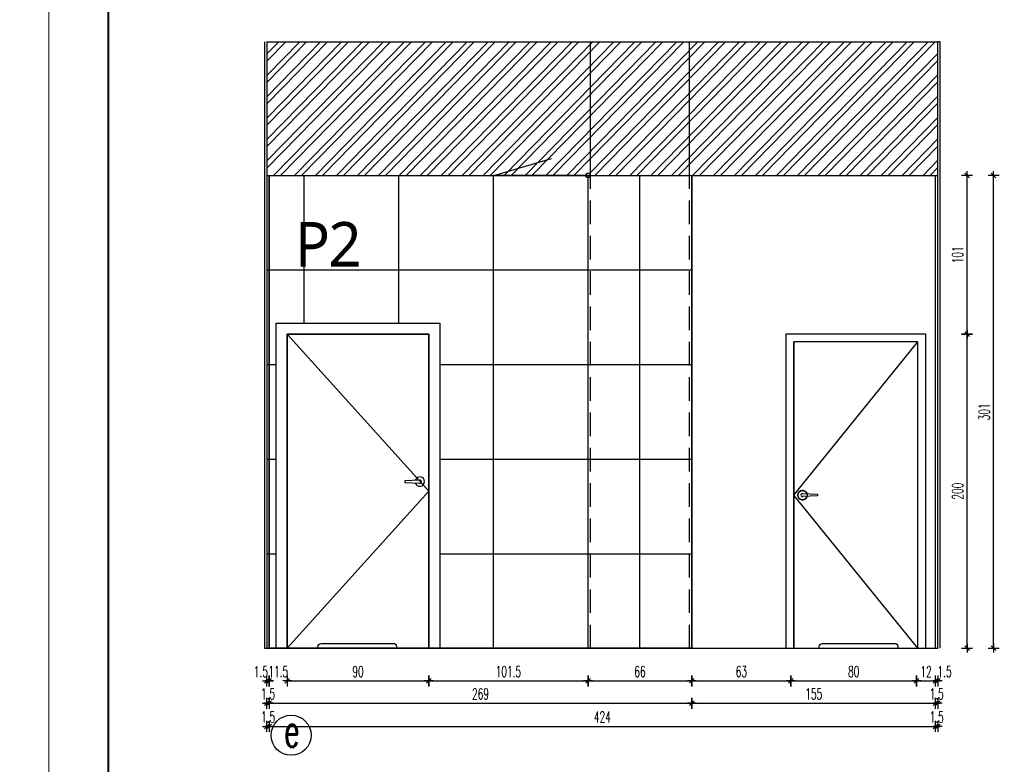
# Model space of a CAD drawing. Header units: centimetres. Extents: x -15121 to 30567, y -60641 to 0.
# Tile 61 of 256: x 5904 to 6531, y -27024 to -26550. Entities that reach past the tile are written whole.
import ezdxf

# ---------------------------------------------------------------- set-up
doc = ezdxf.new("R2010")
doc.units = ezdxf.units.CM
doc.header["$LTSCALE"] = 60
doc.linetypes.add('( Dashed )', pattern=[0.75, 0.5, -0.25])
doc.layers.add('A Obramowanie', color=7, linetype='Continuous', lineweight=15, plot=False)
doc.layers.add('A Ramka', color=5, linetype='Continuous', lineweight=40)
for name, color, linetype in [('AIKA oznaczenia okładzin', 5, 'Continuous'), ('AIKA oznaczenia widoków', 30, 'Continuous'), ('AIKA powierzchnie', 6, 'Continuous'), ('AIKA sufity podwieszane', 8, 'Continuous'), ('AIKA TYNK', 5, 'Continuous'), ('AIKA widoki wymiarowanie', 7, 'Continuous'), ('AIKA widokowe', 7, 'Continuous'), ('AIKA ŚCIANA', 8, 'Continuous')]:
    doc.layers.add(name, color=color, linetype=linetype)
doc.styles.add('RomanS', font='romans.shx')
doc.styles.add('SŁAWKA', font='simplex.shx', dxfattribs={"height": 12.5})
doc.styles.add('wymiar', font='txt.shx', dxfattribs={"width": 0.6})
doc.dimstyles.new('Dwudziestka', dxfattribs={"dimtxt": 7, "dimasz": 0.7, "dimexe": 5, "dimexo": 0, "dimgap": 2.5, "dimtad": 1, "dimtoh": 1, "dimdec": 3, "dimrnd": 0.5, "dimdsep": 46, "dimtxsty": 'wymiar', "dimblk": 'znacznik', "dimcen": 0, "dimdle": 5, "dimse1": 1, "dimse2": 1, "dimclrd": 256, "dimclre": 256, "dimclrt": 256, "dimadec": 0, "dimazin": 0, "dimtfac": 0.4, "dimtdec": 3, "dimtix": 1, "dimtofl": 0, "dimtmove": 2, "dimatfit": 3, "dimldrblk": 'znacznik', "dimfxl": 1, "dimtolj": 1, "dimarcsym": 0})

# ---------------------------------------------------------------- blocks, each defined once
blk = doc.blocks.new('znacznik')
at = {"color": 0}
for points in [[(-4, 0), (4, 0)], [(0, -5), (0, 5)]]:
    blk.add_lwpolyline(points, dxfattribs=at)
at = {"color": 1}
blk.add_lwpolyline([(-2.12, -2.12), (2.12, 2.12)], dxfattribs=at)
blk = doc.blocks.new('*D6062')
at = {"layer": 'AIKA widoki wymiarowanie', "lineweight": -2, "transparency": 16777216}
for p, q in [((6060.8, -26971.37), (6060.1, -26971.37)), ((6063.66, -26971.37), (6064.36, -26971.37))]:
    blk.add_line(p, q, dxfattribs=at)
at = {"layer": 'Defpoints', "color": 0, "transparency": 16777216}
for p in [(6061.5, -26950.53), (6062.96, -26950.53), (6062.96, -26971.37)]:
    blk.add_point(p, dxfattribs=at)
at = {"layer": 'AIKA widoki wymiarowanie', "lineweight": -2, "transparency": 16777216, "xscale": 0.7, "yscale": 0.7, "zscale": 0.7}
blk.add_blockref('znacznik', (6061.5, -26971.37), dxfattribs=at)
at = {"layer": 'AIKA widoki wymiarowanie', "lineweight": -2, "transparency": 16777216, "xscale": 0.7, "yscale": 0.7, "zscale": 0.7, "rotation": 180}
blk.add_blockref('znacznik', (6062.96, -26971.37), dxfattribs=at)
at = {"layer": 'AIKA widoki wymiarowanie', "transparency": 16777216, "insert": (6057.63, -26965.37), "char_height": 7, "attachment_point": 5, "style": 'wymiar'}
blk.add_mtext('\\A1;1.5', dxfattribs=at)
blk = doc.blocks.new('*D6063')
at = {"layer": 'AIKA widoki wymiarowanie', "lineweight": -2, "transparency": 16777216}
for p, q in [((6062.26, -26971.37), (6061.56, -26971.37)), ((6075.16, -26971.37), (6075.86, -26971.37))]:
    blk.add_line(p, q, dxfattribs=at)
at = {"layer": 'Defpoints', "color": 0, "transparency": 16777216}
for p in [(6062.96, -26950.53), (6074.46, -26950.53), (6074.46, -26971.37)]:
    blk.add_point(p, dxfattribs=at)
at = {"layer": 'AIKA widoki wymiarowanie', "lineweight": -2, "transparency": 16777216, "xscale": 0.7, "yscale": 0.7, "zscale": 0.7}
blk.add_blockref('znacznik', (6062.96, -26971.37), dxfattribs=at)
at = {"layer": 'AIKA widoki wymiarowanie', "lineweight": -2, "transparency": 16777216, "xscale": 0.7, "yscale": 0.7, "zscale": 0.7, "rotation": 180}
blk.add_blockref('znacznik', (6074.46, -26971.37), dxfattribs=at)
at = {"layer": 'AIKA widoki wymiarowanie', "transparency": 16777216, "insert": (6068.71, -26965.37), "char_height": 7, "attachment_point": 5, "style": 'wymiar'}
blk.add_mtext('\\A1;11.5', dxfattribs=at)
blk = doc.blocks.new('*D6064')
at = {"layer": 'AIKA widoki wymiarowanie', "lineweight": -2, "transparency": 16777216}
blk.add_line((6075.16, -26971.37), (6163.76, -26971.37), dxfattribs=at)
at = {"layer": 'Defpoints', "color": 0, "transparency": 16777216}
for p in [(6074.46, -26950.53), (6164.46, -26950.53), (6164.46, -26971.37)]:
    blk.add_point(p, dxfattribs=at)
at = {"layer": 'AIKA widoki wymiarowanie', "lineweight": -2, "transparency": 16777216, "xscale": 0.7, "yscale": 0.7, "zscale": 0.7, "rotation": 180}
blk.add_blockref('znacznik', (6074.46, -26971.37), dxfattribs=at)
at = {"layer": 'AIKA widoki wymiarowanie', "lineweight": -2, "transparency": 16777216, "xscale": 0.7, "yscale": 0.7, "zscale": 0.7}
blk.add_blockref('znacznik', (6164.46, -26971.37), dxfattribs=at)
at = {"layer": 'AIKA widoki wymiarowanie', "transparency": 16777216, "insert": (6119.46, -26965.37), "char_height": 7, "attachment_point": 5, "style": 'wymiar'}
blk.add_mtext('\\A1;90', dxfattribs=at)
blk = doc.blocks.new('*D6065')
at = {"layer": 'AIKA widoki wymiarowanie', "lineweight": -2, "transparency": 16777216}
blk.add_line((6165.16, -26971.37), (6265.15, -26971.37), dxfattribs=at)
at = {"layer": 'Defpoints', "color": 0, "transparency": 16777216}
for p in [(6164.46, -26950.53), (6265.85, -26950.53), (6265.85, -26971.37)]:
    blk.add_point(p, dxfattribs=at)
at = {"layer": 'AIKA widoki wymiarowanie', "lineweight": -2, "transparency": 16777216, "xscale": 0.7, "yscale": 0.7, "zscale": 0.7, "rotation": 180}
blk.add_blockref('znacznik', (6164.46, -26971.37), dxfattribs=at)
at = {"layer": 'AIKA widoki wymiarowanie', "lineweight": -2, "transparency": 16777216, "xscale": 0.7, "yscale": 0.7, "zscale": 0.7}
blk.add_blockref('znacznik', (6265.85, -26971.37), dxfattribs=at)
at = {"layer": 'AIKA widoki wymiarowanie', "transparency": 16777216, "insert": (6215.16, -26965.37), "char_height": 7, "attachment_point": 5, "style": 'wymiar'}
blk.add_mtext('\\A1;101.5', dxfattribs=at)
blk = doc.blocks.new('*D6066')
at = {"layer": 'AIKA widoki wymiarowanie', "lineweight": -2, "transparency": 16777216}
blk.add_line((6266.55, -26971.37), (6331.26, -26971.37), dxfattribs=at)
at = {"layer": 'Defpoints', "color": 0, "transparency": 16777216}
for p in [(6265.85, -26950.53), (6331.96, -26950.53), (6331.96, -26971.37)]:
    blk.add_point(p, dxfattribs=at)
at = {"layer": 'AIKA widoki wymiarowanie', "lineweight": -2, "transparency": 16777216, "xscale": 0.7, "yscale": 0.7, "zscale": 0.7, "rotation": 180}
blk.add_blockref('znacznik', (6265.85, -26971.37), dxfattribs=at)
at = {"layer": 'AIKA widoki wymiarowanie', "lineweight": -2, "transparency": 16777216, "xscale": 0.7, "yscale": 0.7, "zscale": 0.7}
blk.add_blockref('znacznik', (6331.96, -26971.37), dxfattribs=at)
at = {"layer": 'AIKA widoki wymiarowanie', "transparency": 16777216, "insert": (6298.91, -26965.37), "char_height": 7, "attachment_point": 5, "style": 'wymiar'}
blk.add_mtext('\\A1;66', dxfattribs=at)
blk = doc.blocks.new('*D6067')
at = {"layer": 'AIKA widoki wymiarowanie', "lineweight": -2, "transparency": 16777216}
blk.add_line((6332.66, -26971.37), (6394.26, -26971.37), dxfattribs=at)
at = {"layer": 'Defpoints', "color": 0, "transparency": 16777216}
for p in [(6394.96, -26935.53), (6331.96, -26950.53), (6394.96, -26971.37)]:
    blk.add_point(p, dxfattribs=at)
at = {"layer": 'AIKA widoki wymiarowanie', "lineweight": -2, "transparency": 16777216, "xscale": 0.7, "yscale": 0.7, "zscale": 0.7, "rotation": 180}
blk.add_blockref('znacznik', (6331.96, -26971.37), dxfattribs=at)
at = {"layer": 'AIKA widoki wymiarowanie', "lineweight": -2, "transparency": 16777216, "xscale": 0.7, "yscale": 0.7, "zscale": 0.7}
blk.add_blockref('znacznik', (6394.96, -26971.37), dxfattribs=at)
at = {"layer": 'AIKA widoki wymiarowanie', "transparency": 16777216, "insert": (6363.46, -26965.37), "char_height": 7, "attachment_point": 5, "style": 'wymiar'}
blk.add_mtext('\\A1;63', dxfattribs=at)
blk = doc.blocks.new('*D6068')
at = {"layer": 'AIKA widoki wymiarowanie', "lineweight": -2, "transparency": 16777216}
blk.add_line((6395.66, -26971.37), (6474.26, -26971.37), dxfattribs=at)
at = {"layer": 'Defpoints', "color": 0, "transparency": 16777216}
for p in [(6394.96, -26935.53), (6474.96, -26935.53), (6474.96, -26971.37)]:
    blk.add_point(p, dxfattribs=at)
at = {"layer": 'AIKA widoki wymiarowanie', "lineweight": -2, "transparency": 16777216, "xscale": 0.7, "yscale": 0.7, "zscale": 0.7, "rotation": 180}
blk.add_blockref('znacznik', (6394.96, -26971.37), dxfattribs=at)
at = {"layer": 'AIKA widoki wymiarowanie', "lineweight": -2, "transparency": 16777216, "xscale": 0.7, "yscale": 0.7, "zscale": 0.7}
blk.add_blockref('znacznik', (6474.96, -26971.37), dxfattribs=at)
at = {"layer": 'AIKA widoki wymiarowanie', "transparency": 16777216, "insert": (6434.96, -26965.37), "char_height": 7, "attachment_point": 5, "style": 'wymiar'}
blk.add_mtext('\\A1;80', dxfattribs=at)
blk = doc.blocks.new('*D6069')
at = {"layer": 'AIKA widoki wymiarowanie', "lineweight": -2, "transparency": 16777216}
blk.add_line((6475.66, -26971.37), (6486.26, -26971.37), dxfattribs=at)
at = {"layer": 'Defpoints', "color": 0, "transparency": 16777216}
for p in [(6474.96, -26935.53), (6486.96, -26935.53), (6486.96, -26971.37)]:
    blk.add_point(p, dxfattribs=at)
at = {"layer": 'AIKA widoki wymiarowanie', "lineweight": -2, "transparency": 16777216, "xscale": 0.7, "yscale": 0.7, "zscale": 0.7, "rotation": 180}
blk.add_blockref('znacznik', (6474.96, -26971.37), dxfattribs=at)
at = {"layer": 'AIKA widoki wymiarowanie', "lineweight": -2, "transparency": 16777216, "xscale": 0.7, "yscale": 0.7, "zscale": 0.7}
blk.add_blockref('znacznik', (6486.96, -26971.37), dxfattribs=at)
at = {"layer": 'AIKA widoki wymiarowanie', "transparency": 16777216, "insert": (6480.96, -26965.37), "char_height": 7, "attachment_point": 5, "style": 'wymiar'}
blk.add_mtext('\\A1;12', dxfattribs=at)
blk = doc.blocks.new('*D6070')
at = {"layer": 'AIKA widoki wymiarowanie', "lineweight": -2, "transparency": 16777216}
for p, q in [((6486.26, -26971.37), (6485.56, -26971.37)), ((6489.16, -26971.37), (6489.86, -26971.37))]:
    blk.add_line(p, q, dxfattribs=at)
at = {"layer": 'Defpoints', "color": 0, "transparency": 16777216}
for p in [(6486.96, -26935.53), (6488.46, -26950.53), (6488.46, -26971.37)]:
    blk.add_point(p, dxfattribs=at)
at = {"layer": 'AIKA widoki wymiarowanie', "lineweight": -2, "transparency": 16777216, "xscale": 0.7, "yscale": 0.7, "zscale": 0.7}
blk.add_blockref('znacznik', (6486.96, -26971.37), dxfattribs=at)
at = {"layer": 'AIKA widoki wymiarowanie', "lineweight": -2, "transparency": 16777216, "xscale": 0.7, "yscale": 0.7, "zscale": 0.7, "rotation": 180}
blk.add_blockref('znacznik', (6488.46, -26971.37), dxfattribs=at)
at = {"layer": 'AIKA widoki wymiarowanie', "transparency": 16777216, "insert": (6492.73, -26965.37), "char_height": 7, "attachment_point": 5, "style": 'wymiar'}
blk.add_mtext('\\A1;1.5', dxfattribs=at)
blk = doc.blocks.new('*D6071')
at = {"layer": 'AIKA widoki wymiarowanie', "lineweight": -2, "transparency": 16777216}
for p, q in [((6060.76, -26985.57), (6060.06, -26985.57)), ((6063.66, -26985.57), (6064.36, -26985.57))]:
    blk.add_line(p, q, dxfattribs=at)
at = {"layer": 'Defpoints', "color": 0, "transparency": 16777216}
for p in [(6061.46, -26950.53), (6062.96, -26950.53), (6062.96, -26985.57)]:
    blk.add_point(p, dxfattribs=at)
at = {"layer": 'AIKA widoki wymiarowanie', "lineweight": -2, "transparency": 16777216, "xscale": 0.7, "yscale": 0.7, "zscale": 0.7}
blk.add_blockref('znacznik', (6061.46, -26985.57), dxfattribs=at)
at = {"layer": 'AIKA widoki wymiarowanie', "lineweight": -2, "transparency": 16777216, "xscale": 0.7, "yscale": 0.7, "zscale": 0.7, "rotation": 180}
blk.add_blockref('znacznik', (6062.96, -26985.57), dxfattribs=at)
at = {"layer": 'AIKA widoki wymiarowanie', "transparency": 16777216, "insert": (6062.21, -26979.57), "char_height": 7, "attachment_point": 5, "style": 'wymiar'}
blk.add_mtext('\\A1;1.5', dxfattribs=at)
blk = doc.blocks.new('*D6072')
at = {"layer": 'AIKA widoki wymiarowanie', "lineweight": -2, "transparency": 16777216}
blk.add_line((6063.66, -26985.57), (6331.26, -26985.57), dxfattribs=at)
at = {"layer": 'Defpoints', "color": 0, "transparency": 16777216}
for p in [(6062.96, -26950.53), (6331.96, -26950.53), (6331.96, -26985.57)]:
    blk.add_point(p, dxfattribs=at)
at = {"layer": 'AIKA widoki wymiarowanie', "lineweight": -2, "transparency": 16777216, "xscale": 0.7, "yscale": 0.7, "zscale": 0.7, "rotation": 180}
blk.add_blockref('znacznik', (6062.96, -26985.57), dxfattribs=at)
at = {"layer": 'AIKA widoki wymiarowanie', "lineweight": -2, "transparency": 16777216, "xscale": 0.7, "yscale": 0.7, "zscale": 0.7}
blk.add_blockref('znacznik', (6331.96, -26985.57), dxfattribs=at)
at = {"layer": 'AIKA widoki wymiarowanie', "transparency": 16777216, "insert": (6197.46, -26979.57), "char_height": 7, "attachment_point": 5, "style": 'wymiar'}
blk.add_mtext('\\A1;269', dxfattribs=at)
blk = doc.blocks.new('*D6073')
at = {"layer": 'AIKA widoki wymiarowanie', "lineweight": -2, "transparency": 16777216}
blk.add_line((6332.66, -26985.57), (6486.26, -26985.57), dxfattribs=at)
at = {"layer": 'Defpoints', "color": 0, "transparency": 16777216}
for p in [(6331.96, -26950.53), (6486.96, -26950.53), (6486.96, -26985.57)]:
    blk.add_point(p, dxfattribs=at)
at = {"layer": 'AIKA widoki wymiarowanie', "lineweight": -2, "transparency": 16777216, "xscale": 0.7, "yscale": 0.7, "zscale": 0.7, "rotation": 180}
blk.add_blockref('znacznik', (6331.96, -26985.57), dxfattribs=at)
at = {"layer": 'AIKA widoki wymiarowanie', "lineweight": -2, "transparency": 16777216, "xscale": 0.7, "yscale": 0.7, "zscale": 0.7}
blk.add_blockref('znacznik', (6486.96, -26985.57), dxfattribs=at)
at = {"layer": 'AIKA widoki wymiarowanie', "transparency": 16777216, "insert": (6409.46, -26979.57), "char_height": 7, "attachment_point": 5, "style": 'wymiar'}
blk.add_mtext('\\A1;155', dxfattribs=at)
blk = doc.blocks.new('*D6074')
at = {"layer": 'AIKA widoki wymiarowanie', "lineweight": -2, "transparency": 16777216}
for p, q in [((6486.26, -26985.57), (6485.56, -26985.57)), ((6489.16, -26985.57), (6489.86, -26985.57))]:
    blk.add_line(p, q, dxfattribs=at)
at = {"layer": 'Defpoints', "color": 0, "transparency": 16777216}
for p in [(6486.96, -26950.53), (6488.46, -26950.53), (6488.46, -26985.57)]:
    blk.add_point(p, dxfattribs=at)
at = {"layer": 'AIKA widoki wymiarowanie', "lineweight": -2, "transparency": 16777216, "xscale": 0.7, "yscale": 0.7, "zscale": 0.7}
blk.add_blockref('znacznik', (6486.96, -26985.57), dxfattribs=at)
at = {"layer": 'AIKA widoki wymiarowanie', "lineweight": -2, "transparency": 16777216, "xscale": 0.7, "yscale": 0.7, "zscale": 0.7, "rotation": 180}
blk.add_blockref('znacznik', (6488.46, -26985.57), dxfattribs=at)
at = {"layer": 'AIKA widoki wymiarowanie', "transparency": 16777216, "insert": (6487.71, -26979.57), "char_height": 7, "attachment_point": 5, "style": 'wymiar'}
blk.add_mtext('\\A1;1.5', dxfattribs=at)
blk = doc.blocks.new('*D5932')
at = {"layer": 'AIKA widoki wymiarowanie', "lineweight": -2, "transparency": 16777216}
for p, q in [((6060.8, -27000.34), (6060.1, -27000.34)), ((6063.66, -27000.34), (6064.36, -27000.34))]:
    blk.add_line(p, q, dxfattribs=at)
at = {"layer": 'Defpoints', "color": 0, "transparency": 16777216}
for p in [(6061.5, -26950.53), (6062.96, -26950.53), (6062.96, -27000.34)]:
    blk.add_point(p, dxfattribs=at)
at = {"layer": 'AIKA widoki wymiarowanie', "lineweight": -2, "transparency": 16777216, "xscale": 0.7, "yscale": 0.7, "zscale": 0.7}
blk.add_blockref('znacznik', (6061.5, -27000.34), dxfattribs=at)
at = {"layer": 'AIKA widoki wymiarowanie', "lineweight": -2, "transparency": 16777216, "xscale": 0.7, "yscale": 0.7, "zscale": 0.7, "rotation": 180}
blk.add_blockref('znacznik', (6062.96, -27000.34), dxfattribs=at)
at = {"layer": 'AIKA widoki wymiarowanie', "transparency": 16777216, "insert": (6062.23, -26994.34), "char_height": 7, "attachment_point": 5, "style": 'wymiar'}
blk.add_mtext('\\A1;1.5', dxfattribs=at)
blk = doc.blocks.new('*D5933')
at = {"layer": 'AIKA widoki wymiarowanie', "lineweight": -2, "transparency": 16777216}
blk.add_line((6063.66, -27000.34), (6486.26, -27000.34), dxfattribs=at)
at = {"layer": 'Defpoints', "color": 0, "transparency": 16777216}
for p in [(6062.96, -26950.53), (6486.96, -26950.53), (6486.96, -27000.34)]:
    blk.add_point(p, dxfattribs=at)
at = {"layer": 'AIKA widoki wymiarowanie', "lineweight": -2, "transparency": 16777216, "xscale": 0.7, "yscale": 0.7, "zscale": 0.7, "rotation": 180}
blk.add_blockref('znacznik', (6062.96, -27000.34), dxfattribs=at)
at = {"layer": 'AIKA widoki wymiarowanie', "lineweight": -2, "transparency": 16777216, "xscale": 0.7, "yscale": 0.7, "zscale": 0.7}
blk.add_blockref('znacznik', (6486.96, -27000.34), dxfattribs=at)
at = {"layer": 'AIKA widoki wymiarowanie', "transparency": 16777216, "insert": (6274.96, -26994.34), "char_height": 7, "attachment_point": 5, "style": 'wymiar'}
blk.add_mtext('\\A1;424', dxfattribs=at)
blk = doc.blocks.new('*D5934')
at = {"layer": 'AIKA widoki wymiarowanie', "lineweight": -2, "transparency": 16777216}
for p, q in [((6486.26, -27000.34), (6485.56, -27000.34)), ((6489.16, -27000.34), (6489.86, -27000.34))]:
    blk.add_line(p, q, dxfattribs=at)
at = {"layer": 'Defpoints', "color": 0, "transparency": 16777216}
for p in [(6486.96, -26950.53), (6488.46, -26950.53), (6488.46, -27000.34)]:
    blk.add_point(p, dxfattribs=at)
at = {"layer": 'AIKA widoki wymiarowanie', "lineweight": -2, "transparency": 16777216, "xscale": 0.7, "yscale": 0.7, "zscale": 0.7}
blk.add_blockref('znacznik', (6486.96, -27000.34), dxfattribs=at)
at = {"layer": 'AIKA widoki wymiarowanie', "lineweight": -2, "transparency": 16777216, "xscale": 0.7, "yscale": 0.7, "zscale": 0.7, "rotation": 180}
blk.add_blockref('znacznik', (6488.46, -27000.34), dxfattribs=at)
at = {"layer": 'AIKA widoki wymiarowanie', "transparency": 16777216, "insert": (6487.71, -26994.34), "char_height": 7, "attachment_point": 5, "style": 'wymiar'}
blk.add_mtext('\\A1;1.5', dxfattribs=at)
blk = doc.blocks.new('*D6075')
at = {"layer": 'AIKA widoki wymiarowanie', "lineweight": -2, "transparency": 16777216}
blk.add_line((6507.01, -26949.83), (6507.01, -26751.23), dxfattribs=at)
at = {"layer": 'Defpoints', "color": 0, "transparency": 16777216}
for p in [(6449.86, -26750.53), (6507.01, -26750.53), (6449.86, -26950.53)]:
    blk.add_point(p, dxfattribs=at)
at = {"layer": 'AIKA widoki wymiarowanie', "lineweight": -2, "transparency": 16777216, "xscale": 0.7, "yscale": 0.7, "zscale": 0.7}
for p, rotation in [((6507.01, -26750.53), 90), ((6507.01, -26950.53), 270)]:
    blk.add_blockref('znacznik', p, dxfattribs=dict(at, rotation=rotation))
at = {"layer": 'AIKA widoki wymiarowanie', "transparency": 16777216, "insert": (6501.01, -26850.53), "char_height": 7, "attachment_point": 5, "rotation": 90, "style": 'wymiar'}
blk.add_mtext('\\A1;200', dxfattribs=at)
blk = doc.blocks.new('*D6076')
at = {"layer": 'AIKA widoki wymiarowanie', "lineweight": -2, "transparency": 16777216}
blk.add_line((6507.01, -26749.83), (6507.01, -26650.23), dxfattribs=at)
at = {"layer": 'Defpoints', "color": 0, "transparency": 16777216}
for p in [(6449.86, -26649.53), (6507.01, -26649.53), (6449.86, -26750.53)]:
    blk.add_point(p, dxfattribs=at)
at = {"layer": 'AIKA widoki wymiarowanie', "lineweight": -2, "transparency": 16777216, "xscale": 0.7, "yscale": 0.7, "zscale": 0.7}
for p, rotation in [((6507.01, -26649.53), 90), ((6507.01, -26750.53), 270)]:
    blk.add_blockref('znacznik', p, dxfattribs=dict(at, rotation=rotation))
at = {"layer": 'AIKA widoki wymiarowanie', "transparency": 16777216, "insert": (6501.01, -26700.03), "char_height": 7, "attachment_point": 5, "rotation": 90, "style": 'wymiar'}
blk.add_mtext('\\A1;101', dxfattribs=at)
blk = doc.blocks.new('*D6077')
at = {"layer": 'AIKA widoki wymiarowanie', "lineweight": -2, "transparency": 16777216}
blk.add_line((6523.96, -26949.83), (6523.96, -26650.23), dxfattribs=at)
at = {"layer": 'Defpoints', "color": 0, "transparency": 16777216}
for p in [(6478.99, -26649.53), (6523.96, -26649.53), (6488.46, -26950.53)]:
    blk.add_point(p, dxfattribs=at)
at = {"layer": 'AIKA widoki wymiarowanie', "lineweight": -2, "transparency": 16777216, "xscale": 0.7, "yscale": 0.7, "zscale": 0.7}
for p, rotation in [((6523.96, -26649.53), 90), ((6523.96, -26950.53), 270)]:
    blk.add_blockref('znacznik', p, dxfattribs=dict(at, rotation=rotation))
at = {"layer": 'AIKA widoki wymiarowanie', "transparency": 16777216, "insert": (6517.96, -26800.03), "char_height": 7, "attachment_point": 5, "rotation": 90, "style": 'wymiar'}
blk.add_mtext('\\A1;301', dxfattribs=at)

msp = doc.modelspace()

# ---------------------------------------------------------------- hatches: boundary and pattern name
at = {"layer": 'AIKA sufity podwieszane', "transparency": 33554610}
h = msp.add_hatch(dxfattribs=at)
h.set_pattern_fill('ANSI32', color=8, angle=0.6)
h.set_pattern_definition([(45.6, (2233.139, -1566.11), (-6.8053523, 6.6642933), []), (45.6, (2237.629, -1566.063), (-6.8053523, 6.6642933), [])])
h.paths.add_polyline_path([(6267.3549, -26564.5288), (6061.4623, -26564.5288), (6061.4623, -26649.5288), (6264.3549, -26649.5288, -1), (6267.3549, -26649.5288)])
h.paths.add_polyline_path([(6330.4623, -26564.5288), (6267.3549, -26564.5288), (6267.3549, -26649.5288), (6330.4623, -26649.5288)])
h.paths.add_polyline_path([(6488.4623, -26564.5288), (6330.4623, -26564.5288), (6330.4623, -26649.5288), (6331.9623, -26649.5288), (6488.4623, -26649.5288)])

# ---------------------------------------------------------------- linework, layer by layer
at = {"layer": 'A Obramowanie', "transparency": 33554610}
for points in [[(5922.788, -27541.1294), (3689.6487, -27541.1294), (3689.6487, -25975.0194), (5922.788, -25975.0194)], [(8155.9272, -27541.1294), (5922.788, -27541.1294), (5922.788, -25975.0194), (8155.9272, -25975.0194)]]:
    msp.add_lwpolyline(points, close=True, dxfattribs=at)
at = {"layer": 'A Ramka', "transparency": 33554610}
msp.add_lwpolyline([(8118.3323, -26015.5744), (5960.3829, -26015.5744), (5960.3829, -27500.5744), (8118.3323, -27500.5744)], close=True, dxfattribs=at)
at = {"layer": 'AIKA oznaczenia widoków'}
msp.add_circle((6076.9179, -27005.9066), 12.7586, dxfattribs=at)
at = {"layer": 'AIKA powierzchnie', "color": 2}
msp.add_lwpolyline([(6331.9623, -26649.5288), (6331.9623, -26950.5288), (6171.4623, -26950.5288), (6164.4623, -26950.5288), (6164.4623, -26750.5288), (6074.4623, -26750.5288), (6074.4623, -26950.5288), (6062.9623, -26950.5288), (6062.9623, -26649.5288)], close=True, dxfattribs=at)
at = {"layer": 'AIKA TYNK'}
for p, q in [((6061.4623, -26564.5288), (6061.4623, -26950.5288)), ((6061.4623, -26564.5288), (6488.4623, -26564.5288)), ((6488.4623, -26950.5288), (6488.4623, -26564.5288)), ((6061.4623, -26649.5288), (6488.4623, -26649.5288)), ((6061.4623, -26950.5288), (6488.4623, -26950.5288))]:
    msp.add_line(p, q, dxfattribs=at)
at = {"layer": 'AIKA widokowe', "color": 8, "linetype": '( Dashed )', "ltscale": 0.5}
for p, q in [((6267.3549, -26950.5288), (6267.3549, -26564.5288)), ((6330.4623, -26950.5288), (6330.4623, -26564.5288))]:
    msp.add_line(p, q, dxfattribs=at)
at = {"layer": 'AIKA widokowe', "color": 7}
for p, q in [((6267.3549, -26649.5288), (6267.3549, -26564.5288)), ((6330.4623, -26649.5288), (6330.4623, -26564.5288)), ((6480.8179, -26950.5288), (6480.8179, -26765.5288))]:
    msp.add_line(p, q, dxfattribs=at)
at = {"layer": 'AIKA widokowe', "color": 8}
for p, q in [((6061.4623, -26649.5288), (6488.4623, -26649.5288)), ((6085.2549, -26743.5288), (6085.2549, -26649.5288)), ((6145.4549, -26743.5288), (6145.4549, -26649.5288)), ((6205.6549, -26950.5288), (6205.6549, -26649.5288)), ((6298.9086, -26950.5288), (6298.9086, -26649.5288)), ((6061.4623, -26709.7288), (6331.9623, -26709.7288)), ((6061.4623, -26769.9288), (6067.4623, -26769.9288)), ((6171.4623, -26769.9288), (6331.9623, -26769.9288)), ((6061.4623, -26830.1288), (6067.4623, -26830.1288)), ((6171.4623, -26830.1288), (6331.9623, -26830.1288)), ((6061.4623, -26890.3288), (6067.4623, -26890.3288)), ((6171.4623, -26890.3288), (6331.9623, -26890.3288))]:
    msp.add_line(p, q, dxfattribs=at)
at = {"layer": 'AIKA widokowe'}
for p, q in [((6062.9623, -26649.5288), (6062.9623, -26950.5288)), ((6265.8549, -26950.5288), (6265.8549, -26649.5288)), ((6331.9623, -26950.5288), (6331.9623, -26649.5288)), ((6486.9623, -26950.5288), (6486.9623, -26649.5288)), ((6396.8179, -26950.5288), (6396.8179, -26755.5288)), ((6396.8179, -26950.5288), (6396.8179, -26755.5288)), ((6396.8179, -26950.5288), (6396.8179, -26755.5288)), ((6475.8179, -26950.5288), (6475.8179, -26755.5288)), ((6475.8179, -26950.5288), (6475.8179, -26755.5288))]:
    msp.add_line(p, q, dxfattribs=at)
at = {"layer": 'AIKA widokowe', "color": 6}
msp.add_lwpolyline([(6265.8549, -26649.5288), (6205.8549, -26649.5288), (6242.6339, -26638.7386)], dxfattribs=at)
at = {"layer": 'AIKA widokowe', "color": 7}
for points in [[(6067.4623, -26950.5288), (6067.4623, -26743.5288), (6171.4623, -26743.5288), (6171.4623, -26950.5288)], [(6164.4623, -26750.5288), (6164.4623, -26950.5288), (6074.4623, -26950.5288), (6074.4623, -26750.5288)]]:
    msp.add_lwpolyline(points, close=True, dxfattribs=at)
at = {"layer": 'AIKA widokowe'}
for points in [[(6074.4623, -26750.5288), (6164.4623, -26850.5288), (6074.4623, -26950.5288)], [(6480.8179, -26950.5288), (6480.8179, -26750.5288), (6391.8179, -26750.5288), (6391.8179, -26950.5288)], [(6475.8179, -26950.5288), (6475.8179, -26755.5288), (6396.8179, -26755.5288), (6396.8179, -26950.5288)], [(6158.7151, -26843.4525), (6149.2398, -26843.9434), (6149.2916, -26844.9421), (6158.8186, -26845.4499)], [(6402.3977, -26852.0302), (6411.873, -26852.5211), (6411.8213, -26853.5197), (6402.2943, -26854.0275)], [(6402.3977, -26852.0302), (6411.873, -26852.5211), (6411.8213, -26853.5197), (6402.2943, -26854.0275)]]:
    msp.add_lwpolyline(points, dxfattribs=at)
at = {"layer": 'AIKA widokowe', "color": 7}
msp.add_lwpolyline([(6475.8179, -26950.5288), (6396.8179, -26853.0288), (6475.8179, -26755.5288)], dxfattribs=at)
msp.add_lwpolyline([(6475.8179, -26950.5288), (6396.8179, -26853.0288), (6475.8179, -26755.5288)], dxfattribs=at)
msp.add_lwpolyline([(6475.8179, -26950.5288), (6396.8179, -26853.0288), (6475.8179, -26755.5288)], dxfattribs=at)
at = {"layer": 'AIKA widokowe'}
for points in [[(6095.9524, -26947.6059), (6141.9522, -26947.4518, -0.41421356), (6143.9589, -26949.4451), (6143.9622, -26950.4451), (6093.9625, -26950.6126), (6093.9591, -26949.6126, -0.41421356)], [(6414.9015, -26947.6059), (6460.9013, -26947.4518, -0.41421356), (6462.908, -26949.4451), (6462.9113, -26950.4451), (6412.9116, -26950.6126), (6412.9082, -26949.6126, -0.41421356)]]:
    msp.add_lwpolyline(points, format="xyb", close=True, dxfattribs=at)
at = {"layer": 'AIKA widokowe', "color": 6}
msp.add_circle((6265.8549, -26649.5288), 1.5, dxfattribs=at)
at = {"layer": 'AIKA widokowe', "color": 7}
msp.add_circle((6402.346, -26853.0288), 3, dxfattribs=at)
at = {"layer": 'AIKA widokowe'}
for centre, radius, start, end in [((6158.7668, -26844.4512), 3, 196.3087192, 163.4943797), ((6158.7668, -26844.4512), 1, 260.9324869, 92.9656004), ((6402.346, -26853.0288), 3, 16.5056203, 343.6912808), ((6402.346, -26853.0288), 1, 87.0343996, 279.0675131)]:
    msp.add_arc(centre, radius, start, end, dxfattribs=at)
at = {"layer": 'AIKA ŚCIANA'}
for p, q in [((6059.9623, -26564.5288), (6059.9623, -26950.5288)), ((6489.9964, -26564.5288), (6488.4623, -26564.5288)), ((6489.9964, -26950.5288), (6489.9964, -26564.5288)), ((6059.9623, -26950.5288), (6061.4964, -26950.5288))]:
    msp.add_line(p, q, dxfattribs=at)

# ---------------------------------------------------------------- texts
at = {"layer": 'AIKA oznaczenia okładzin', "insert": (6079.271, -26679.1876), "char_height": 28.472875, "width": 428.138012, "attachment_point": 1, "rotation": 0.0032966, "style": 'SŁAWKA'}
msp.add_mtext('{\\fTrebuchet MS|b0|i0|c238|p34;\\T0.95;P2}', dxfattribs=at)
at = {"layer": 'AIKA oznaczenia widoków', "insert": (6072.4921, -26992.372, 256.2), "char_height": 21, "width": 498.713923, "attachment_point": 1, "style": 'RomanS'}
msp.add_mtext('{\\W0.6;e}', dxfattribs=at)

# ---------------------------------------------------------------- dimensions: what is measured, and where the dimension line sits
at = {"layer": 'AIKA widoki wymiarowanie'}
for base, p1, p2, picture, middle in [((6507.0122, -26649.5288), (6449.8623, -26750.5288), (6449.8623, -26649.5288), '*D6076', (6501.0122, -26700.0288)), ((6523.9633, -26649.5288), (6488.4623, -26950.5288), (6478.9874, -26649.5288), '*D6077', (6517.9633, -26800.0288)), ((6507.0122, -26750.5288), (6449.8623, -26950.5288), (6449.8623, -26750.5288), '*D6075', (6501.0122, -26850.5288))]:
    dim = msp.add_linear_dim(base=base, p1=p1, p2=p2, angle=90, dimstyle='Dwudziestka', dxfattribs=at)
    dim.commit()
    dim.dimension.update_dxf_attribs({"geometry": picture, "text_midpoint": middle})
for base, p1, p2, picture, middle in [((6394.9623, -26971.3704), (6331.9623, -26950.5288), (6394.9623, -26935.5288), '*D6067', (6363.4623, -26965.3704)), ((6474.9623, -26971.3704), (6394.9623, -26935.5288), (6474.9623, -26935.5288), '*D6068', (6434.9623, -26965.3704)), ((6486.9623, -26971.3704), (6474.9623, -26935.5288), (6486.9623, -26935.5288), '*D6069', (6480.9623, -26965.3704)), ((6062.9623, -26985.5726), (6061.4623, -26950.5288), (6062.9623, -26950.5288), '*D6071', (6062.2123, -26979.5726)), ((6062.9623, -27000.3414), (6061.4964, -26950.5288), (6062.9623, -26950.5288), '*D5932', (6062.2294, -26994.3414)), ((6074.4623, -26971.3704), (6062.9623, -26950.5288), (6074.4623, -26950.5288), '*D6063', (6068.7123, -26965.3704)), ((6331.9623, -26985.5726), (6062.9623, -26950.5288), (6331.9623, -26950.5288), '*D6072', (6197.4623, -26979.5726)), ((6486.9623, -27000.3414), (6062.9623, -26950.5288), (6486.9623, -26950.5288), '*D5933', (6274.9623, -26994.3414)), ((6164.4623, -26971.3704), (6074.4623, -26950.5288), (6164.4623, -26950.5288), '*D6064', (6119.4623, -26965.3704)), ((6265.8549, -26971.3704), (6164.4623, -26950.5288), (6265.8549, -26950.5288), '*D6065', (6215.1586, -26965.3704)), ((6331.9623, -26971.3704), (6265.8549, -26950.5288), (6331.9623, -26950.5288), '*D6066', (6298.9086, -26965.3704)), ((6486.9623, -26985.5726), (6331.9623, -26950.5288), (6486.9623, -26950.5288), '*D6073', (6409.4623, -26979.5726)), ((6488.4623, -26985.5726), (6486.9623, -26950.5288), (6488.4623, -26950.5288), '*D6074', (6487.7123, -26979.5726)), ((6488.4623, -27000.3414), (6486.9623, -26950.5288), (6488.4623, -26950.5288), '*D5934', (6487.7123, -26994.3414))]:
    dim = msp.add_linear_dim(base=base, p1=p1, p2=p2, dimstyle='Dwudziestka', dxfattribs=at)
    dim.commit()
    dim.dimension.update_dxf_attribs({"geometry": picture, "text_midpoint": middle})
for base, p1, p2, picture, middle in [((6488.4623, -26971.3704), (6486.9623, -26935.5288), (6488.4623, -26950.5288), '*D6070', (6492.7288, -26965.3704)), ((6062.9623, -26971.3704), (6061.4964, -26950.5288), (6062.9623, -26950.5288), '*D6062', (6057.6309, -26965.3704))]:
    dim = msp.add_linear_dim(base=base, p1=p1, p2=p2, dimstyle='Dwudziestka', dxfattribs=at)
    dim.commit()
    dim.dimension.update_dxf_attribs({"geometry": picture, "text_midpoint": middle, "dimtype": 160})

doc.saveas('drawing.dxf')
